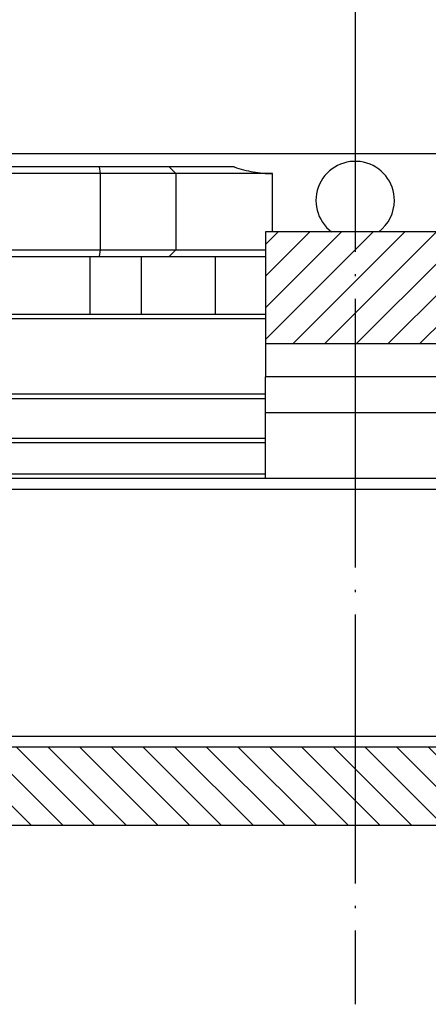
# Model space of a CAD drawing. Extents: x -1763 to 4575, y -3429 to 1051.
# Tile 111 of 193: x 3133 to 3152, y -2525 to -2481. Entities that reach past the tile are written whole.
import ezdxf

# ---------------------------------------------------------------- set-up
doc = ezdxf.new("R2010")
doc.units = 0
doc.linetypes.add('DASHED', pattern=[15, 7, -8])
doc.linetypes.add('DOT_CENTER', pattern=[14, 12, -1, 0, -1])
doc.layers.get('0').update_dxf_attribs({"linetype": 'CONTINUOUS'})
doc.layers.add('1', color=7, linetype='CONTINUOUS')

# ---------------------------------------------------------------- blocks, each defined once
blk = doc.blocks.new('Z-STACK', base_point=(-660.966, -2613.082))
at = {"linetype": 'CONTINUOUS'}
h = blk.add_hatch(dxfattribs=at)
h.set_pattern_fill('USER', color=1, angle=-135, pattern_type=0)
h.set_pattern_definition([(-135, (0, 0), (0.70710678, -0.70710678), [])])
h.paths.add_polyline_path([(3152.311, -2490.768), (3144.311, -2490.768), (3144.311, -2495.768), (3152.311, -2495.768)])
h = blk.add_hatch(dxfattribs=at)
h.set_pattern_fill('USER', color=3, angle=135, pattern_type=0)
h.set_pattern_definition([(135, (0, 0), (-0.70710678, -0.70710678), [])])
h.paths.add_polyline_path([(3010.9, -2513.768), (3010.497, -2513.768), (3009.59, -2513.768), (3009.59, -2517.268), (3287.032, -2517.268), (3287.032, -2513.768), (3286.126, -2513.768), (3285.723, -2513.768), (3282.161, -2513.768), (3281.161, -2513.768), (3280.779, -2513.768), (3279.993, -2513.768), (3279.621, -2513.768), (3279.521, -2513.768), (3279.499, -2513.768), (3278.921, -2513.768), (3278.621, -2513.768), (3277.081, -2513.768), (3276.993, -2513.768), (3276.503, -2513.768), (3276.081, -2513.768), (3274.819, -2513.768), (3273.711, -2513.768), (3273.011, -2513.768), (3272.809, -2513.768), (3272.452, -2513.768), (3272.255, -2513.768), (3272.002, -2513.768), (3270.335, -2513.768), (3266.457, -2513.768), (3266.052, -2513.768), (3265.332, -2513.768), (3264.907, -2513.768), (3264.877, -2513.768), (3264.157, -2513.768), (3263.436, -2513.768), (3263.407, -2513.768), (3262.982, -2513.768), (3262.261, -2513.768), (3261.857, -2513.768), (3252.163, -2513.768), (3251.88, -2513.768), (3244.655, -2513.768), (3244.45, -2513.768), (3244.166, -2513.768), (3243.24, -2513.768), (3240.4, -2513.768), (3240.116, -2513.768), (3236.479, -2513.768), (3231.693, -2513.768), (3220.517, -2513.768), (3218.964, -2513.768), (3210.397, -2513.768), (3209.895, -2513.768), (3205.998, -2513.768), (3205.508, -2513.768), (3201.007, -2513.768), (3197.479, -2513.768), (3195.615, -2513.768), (3195.412, -2513.768), (3192.407, -2513.768), (3192.191, -2513.768), (3156.63, -2513.768), (3156.629, -2513.768), (3152.379, -2513.768), (3151.914, -2513.768), (3151.909, -2513.768), (3148.311, -2513.768), (3139.994, -2513.768), (3139.993, -2513.768), (3104.432, -2513.768), (3104.216, -2513.768), (3101.211, -2513.768), (3101.008, -2513.768), (3099.144, -2513.768), (3095.616, -2513.768), (3091.114, -2513.768), (3090.625, -2513.768), (3086.728, -2513.768), (3086.226, -2513.768), (3077.658, -2513.768), (3076.106, -2513.768), (3064.93, -2513.768), (3060.144, -2513.768), (3056.223, -2513.768), (3052.456, -2513.768), (3052.173, -2513.768), (3044.743, -2513.768), (3044.46, -2513.768), (3027.334, -2513.768), (3026.334, -2513.768), (3026.288, -2513.768), (3024.621, -2513.768), (3024.368, -2513.768), (3024.171, -2513.768), (3023.814, -2513.768), (3023.611, -2513.768), (3020.566, -2513.768), (3020.119, -2513.768), (3019.63, -2513.768), (3017.124, -2513.768), (3016.63, -2513.768)])
at = {"color": 4, "linetype": 'CONTINUOUS'}
for p, q in [((3100.745, -2487.268), (3179.585, -2487.268)), ((3136.881, -2487.868), (3121.719, -2487.868)), ((3136.927, -2488.168), (3121.805, -2488.168)), ((3136.881, -2487.868), (3136.927, -2488.168)), ((3140.011, -2487.868), (3136.881, -2487.868)), ((3136.927, -2488.168), (3136.927, -2491.568)), ((3140.311, -2488.168), (3136.927, -2488.168)), ((3142.906, -2487.868), (3140.011, -2487.868)), ((3140.011, -2487.868), (3140.311, -2488.168)), ((3144.619, -2488.168), (3140.311, -2488.168)), ((3140.311, -2488.168), (3140.311, -2491.568)), ((3144.619, -2490.768), (3144.619, -2488.168)), ((3121.899, -2491.568), (3136.927, -2491.568)), ((3136.927, -2491.568), (3136.881, -2491.868)), ((3136.927, -2491.568), (3140.311, -2491.568)), ((3140.011, -2491.868), (3140.311, -2491.568)), ((3140.311, -2491.568), (3144.311, -2491.568)), ((3122.017, -2491.868), (3136.491, -2491.868)), ((3136.491, -2494.448), (3136.491, -2491.868)), ((3136.491, -2491.868), (3136.881, -2491.868)), ((3136.881, -2491.868), (3138.779, -2491.868)), ((3138.779, -2491.868), (3140.011, -2491.868)), ((3138.779, -2494.448), (3138.779, -2491.868)), ((3140.011, -2491.868), (3142.076, -2491.868)), ((3142.076, -2491.868), (3144.311, -2491.868)), ((3142.076, -2494.448), (3142.076, -2491.868))]:
    blk.add_line(p, q, dxfattribs=at)
at = {"color": 7, "linetype": 'CONTINUOUS'}
for p, q in [((3152.311, -2490.768), (3144.311, -2490.768)), ((3144.311, -2490.768), (3144.311, -2495.768)), ((3144.311, -2494.648), (3091.668, -2494.648)), ((3134.121, -2494.448), (3130.075, -2494.448)), ((3136.38, -2494.448), (3134.121, -2494.448)), ((3139.122, -2494.448), (3136.38, -2494.448)), ((3144.311, -2494.448), (3139.122, -2494.448)), ((3152.311, -2495.768), (3144.311, -2495.768)), ((3144.311, -2495.768), (3144.311, -2497.233)), ((3144.311, -2498.84), (3144.311, -2497.233)), ((3107.183, -2497.998), (3144.311, -2497.998)), ((3132.886, -2498.198), (3143.557, -2498.198)), ((3143.557, -2498.198), (3144.311, -2498.198)), ((3144.311, -2501.768), (3144.311, -2498.84)), ((3121.774, -2499.968), (3144.311, -2499.968)), ((3121.694, -2500.168), (3144.311, -2500.168)), ((3065.44, -2501.568), (3144.311, -2501.568)), ((3139.994, -2501.768), (3104.432, -2501.768)), ((3144.311, -2501.768), (3139.994, -2501.768)), ((3151.909, -2501.768), (3144.311, -2501.768)), ((3139.993, -2513.768), (3104.432, -2513.768)), ((3139.994, -2513.768), (3139.993, -2513.768)), ((3148.311, -2513.768), (3139.994, -2513.768))]:
    blk.add_line(p, q, dxfattribs=at)
at = {"color": 1, "linetype": 'CONTINUOUS'}
for p, q in [((3152.311, -2497.233), (3144.311, -2497.233)), ((3152.311, -2498.84), (3144.311, -2498.84))]:
    blk.add_line(p, q, dxfattribs=at)
at = {"color": 7, "linetype": 'DASHED'}
for p, q in [((3143.557, -2498.198), (3144.311, -2498.198)), ((3151.909, -2501.768), (3144.311, -2501.768))]:
    blk.add_line(p, q, dxfattribs=at)
at = {"color": 5, "linetype": 'DASHED'}
for p, q in [((3139.993, -2501.768), (3104.432, -2501.768)), ((3139.994, -2501.768), (3139.993, -2501.768)), ((3144.311, -2501.768), (3139.994, -2501.768)), ((3148.311, -2501.768), (3144.311, -2501.768)), ((3151.909, -2501.768), (3148.311, -2501.768)), ((3139.993, -2513.768), (3104.432, -2513.768)), ((3139.994, -2513.768), (3139.993, -2513.768)), ((3148.311, -2513.768), (3139.994, -2513.768)), ((3151.909, -2513.768), (3148.311, -2513.768))]:
    blk.add_line(p, q, dxfattribs=at)
at = {"color": 5, "linetype": 'CONTINUOUS'}
for p, q in [((3148.311, -2502.268), (3065.44, -2502.268)), ((3231.183, -2502.268), (3148.311, -2502.268)), ((3104.216, -2513.268), (3139.993, -2513.268)), ((3139.993, -2513.268), (3148.311, -2513.268)), ((3148.311, -2513.268), (3231.183, -2513.268)), ((3151.909, -2513.768), (3148.311, -2513.768))]:
    blk.add_line(p, q, dxfattribs=at)
at = {"color": 3, "linetype": 'CONTINUOUS'}
blk.add_line((3287.032, -2517.268), (3009.59, -2517.268), dxfattribs=at)
at = {"color": 4, "linetype": 'CONTINUOUS'}
for start, end in [(0, -126.8699), (-53.1301, 0)]:
    blk.add_arc((3148.311, -2489.368), 1.75, start, end, dxfattribs=at)
blk.add_open_spline([(3142.906, -2487.868), (3143.195, -2487.967), (3143.475, -2488.04), (3143.751, -2488.09), (3144.043, -2488.142), (3144.332, -2488.168), (3144.619, -2488.168)], degree=3, knots=[0, 0, 0, 0, 0.87363, 0.87363, 0.87363, 1.746684, 1.746684, 1.746684, 1.746684], dxfattribs=at)
at = {"layer": '1', "color": 1, "linetype": 'DOT_CENTER'}
blk.add_line((3148.311, -2437.351), (3148.311, -2525.243), dxfattribs=at)

msp = doc.modelspace()

# ---------------------------------------------------------------- block references
at = {"layer": '1'}
msp.add_blockref('Z-STACK', (-660.966, -2613.082), dxfattribs=at)

doc.saveas('drawing.dxf')
